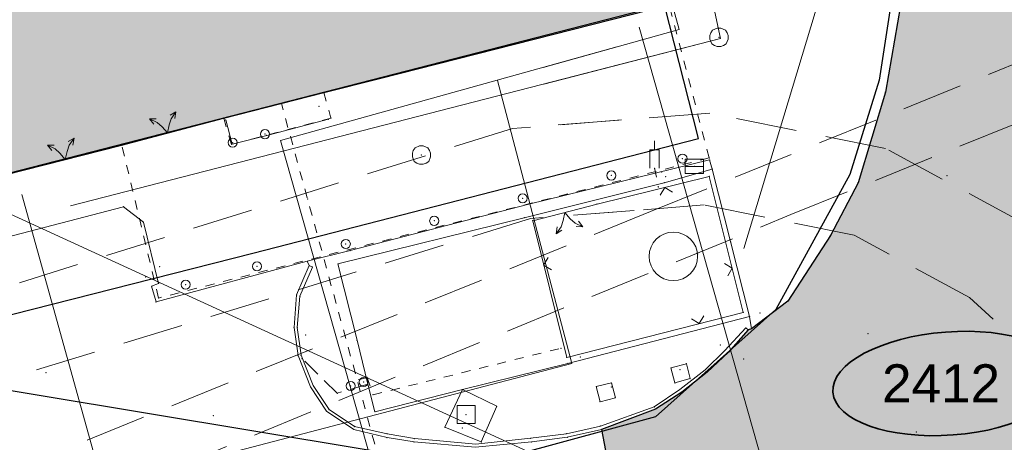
# Model space of a CAD drawing. Header units: metres. Extents: x -535942 to -530626, y -1087729 to -1086275.
# Tile 21 of 247: x -534435 to -534403, y -1086970 to -1086956. Entities that reach past the tile are written whole.
import ezdxf
from ezdxf.enums import TextEntityAlignment as Align

# ---------------------------------------------------------------- set-up
doc = ezdxf.new("R2010")
doc.units = ezdxf.units.M
for name, pattern in [('B_CARA_03', [3, 2, -1]), ('C_1', [0.6, 0.3, -0.3]), ('C_2', [0.9, 0.6, -0.3])]:
    doc.linetypes.add(name, pattern=pattern)
for name, color, linetype in [('17', 7, 'Continuous'), ('18', 7, 'Continuous'), ('2', 7, 'Continuous'), ('23', 7, 'Continuous'), ('25', 7, 'Continuous'), ('8', 7, 'Continuous'), ('_blok katastr', 7, 'Continuous'), ('_blok podklad SS', 7, 'Continuous'), ('_blok SS sítě', 7, 'Continuous'), ('_blok zaměření - nové', 7, 'Continuous'), ('AG_srafy SS budovy', 252, 'Continuous'), ('AG_srafy SS komunikace', 253, 'Continuous')]:
    doc.layers.add(name, color=color, linetype=linetype)
for name, color, linetype, lineweight in [('AG plyn', 251, 'G_POTR_632_PN', 13), ('AG slabo podzemni', 251, 'G_VED_670_PN', 13), ('AG_SS kanal_déšť', 251, 'G_POTR_626_PN', 13), ('AG_SS náhon', 251, 'B_CARA_03', 13), ('AG_SS osvětlení', 251, 'HP_04_VO', 13), ('AG_SS voda pitna', 251, 'G_POTR_616_PN', 13), ('AG_SS voda uzitkova', 251, 'G_POTR_617_PN', 13)]:
    doc.layers.add(name, color=color, linetype=linetype, lineweight=lineweight)
doc.layers.add('AG revizni oblacek', color=111, linetype='Continuous', plot=False)
doc.layers.add('AG_revizni oblacek', color=111, linetype='Continuous', plot=False)
doc.layers.add('AG_dotčená parcela', color=7, linetype='Continuous', lineweight=30, true_color=0x007f00)
doc.layers.add('BT_hranice_budov', color=7, linetype='Continuous', lineweight=30, true_color=0x007f00)
doc.layers.add('BT_hranice_parcel', color=7, linetype='Continuous', true_color=0x007f00)
doc.layers.add('BT_text_parcel', color=7, linetype='Continuous', true_color=0x007f00)
doc.layers.get('17').off()
doc.styles.add('BT_text_mapy_m', font='arial.ttf', dxfattribs={"height": 5})
doc.styles.add('ROMANS', font='romans')
doc.linetypes.add('G_POTR_616_PN', pattern='A,0.5,-1,2,-6.5,[2,hpfmlin.shx,S=1,R=0,X=0,Y=0],-6.5,2,-1,0.5', length=20)
doc.linetypes.add('G_POTR_617_PN', pattern='A,0.5,-1,2,-6.5,[1,hpfmlin.shx,S=1,R=0,X=0,Y=0],-6.5,2,-1,0.5', length=20)
doc.linetypes.add('G_POTR_626_PN', pattern='A,0.5,-1,2,-6.5,[8,hpfmlin.shx,S=1,R=0,X=0,Y=0],-6.5,2,-1,0.5', length=20)
doc.linetypes.add('G_POTR_632_PN', pattern='A,0.5,-1,2,-6.5,[13,hpfmlin.shx,S=1,R=0,X=0,Y=0],-6.5,2,-1,0.5', length=20)
doc.linetypes.add('G_VED_670_PN', pattern='A,0.5,-1,2,-6.5,[31,hpfmlin.shx,S=1,R=0,X=0,Y=0],-6.5,2,-1,0.5', length=20)
doc.linetypes.add('HP_04_VO', pattern='A,0.5,-1,2,-5,[28,hpfmlin.shx,S=1,R=0,X=0,Y=0],-0.8,["VO",ROMANS,S=1.7,R=0,X=2.75,Y=-0.8],-7,2,-1,0.5', length=19.8)

# ---------------------------------------------------------------- blocks, each defined once
blk = doc.blocks.new('_KATASTR')
at = {"layer": 'AG_dotčená parcela', "color": 3, "lineweight": 35, "true_color": 0x00ff00}
blk.add_ellipse((-534404.818, -1086968.42), major_axis=(3.834, 0.288), ratio=0.441498, dxfattribs=at)
at = {"layer": 'BT_hranice_budov', "lineweight": -3}
blk.add_lwpolyline([(-534443.09, -1086955.13), (-534443.61, -1086953.21), (-534416.87, -1086946.43), (-534414.19, -1086955.97), (-534440.78, -1086962.8), (-534440.98, -1086962.85), (-534443.09, -1086955.13)], dxfattribs=at)
at = {"layer": 'BT_hranice_parcel', "lineweight": -3}
for points in [[(-534338.12, -1086898.49), (-534383.25, -1086923.8), (-534389.49, -1086927.26), (-534399, -1086935.91), (-534403.22, -1086942.24), (-534405.72, -1086949.33), (-534407.13, -1086958.44), (-534408.09, -1086961.55), (-534410.53, -1086965.99), (-534414.49, -1086969.52), (-534420.58, -1086971.17), (-534438.35, -1086968.22), (-534436.99, -1086966.48), (-534427.74, -1086964.13), (-534413.07, -1086960.36), (-534414.19, -1086955.97)], [(-534414.19, -1086955.97), (-534440.78, -1086962.8), (-534440.57, -1086963.62), (-534453.59, -1086966.84), (-534455.75, -1086958.32), (-534443.09, -1086955.13), (-534443.61, -1086953.21), (-534416.87, -1086946.43), (-534414.19, -1086955.97)]]:
    blk.add_lwpolyline(points, dxfattribs=at)
at = {"layer": 'BT_text_parcel', "lineweight": -3, "style": 'BT_text_mapy_m'}
blk.add_text('2412', height=1.25, dxfattribs=at).set_placement((-534405.091, -1086969.039), align=Align.CENTER)
blk = doc.blocks.new('kanalizace SS')
at = {"layer": 'AG_SS kanal_déšť', "ltscale": 0.7}
for p, q in [((-534412.35, -1086957.08), (-534413.42, -1086951.96)), ((-534433.735, -1086962.574), (-534412.35, -1086957.08)), ((-534418.158, -1086958.572), (-534412.35, -1086957.08))]:
    blk.add_line(p, q, dxfattribs=at)
blk = doc.blocks.new('náhon')
at = {"layer": 'AG_SS náhon'}
for p, q in [((-534412.703, -1086959.526), (-534417.872, -1086959.93)), ((-534406.923, -1086960.692), (-534412.703, -1086959.526)), ((-534419.193, -1086960.033), (-534489.907, -1086982.153)), ((-534415.611, -1086959.753), (-534419.193, -1086960.033)), ((-534402.41, -1086963.126), (-534406.923, -1086960.692)), ((-534412.886, -1086962.55), (-534416.758, -1086962.852)), ((-534407.954, -1086963.545), (-534412.886, -1086962.55)), ((-534463.762, -1086984.929), (-534410.035, -1086962.868)), ((-534414.652, -1086962.765), (-534463.052, -1086982.394)), ((-534415.189, -1086962.729), (-534418.603, -1086962.996)), ((-534418.603, -1086962.996), (-534489.184, -1086984.613)), ((-534404.157, -1086965.593), (-534407.954, -1086963.545)), ((-534401.157, -1086968.319), (-534404.157, -1086965.593))]:
    blk.add_line(p, q, dxfattribs=at)
for points in [[(-534414.652, -1086962.765), (-534395.417, -1086954.965)], [(-534410.035, -1086962.868), (-534394.273, -1086956.492)]]:
    blk.add_lwpolyline(points, dxfattribs=at)
blk = doc.blocks.new('ss pitná voda')
at = {"layer": 'AG_SS voda pitna', "ltscale": 0.7}
blk.add_line((-534403.494, -1086977.618), (-534437.386, -1086962.082), dxfattribs=at)
blk = doc.blocks.new('ss prumyslová voda')
at = {"layer": 'AG_SS voda uzitkova', "ltscale": 0.7}
blk.add_line((-534430.015, -1086981.321), (-534435.336, -1086962.201), dxfattribs=at)
blk = doc.blocks.new('ss plyn')
at = {"layer": 'AG plyn', "color": 251, "lineweight": 15, "ltscale": 0.5}
for p, q in [((-534414.113, -1086955.331), (-534413.706, -1086956.777)), ((-534413.706, -1086956.777), (-534418.19, -1086958.024)), ((-534415.764, -1086957.349), (-534426.829, -1086960.426)), ((-534426.829, -1086960.426), (-534421.038, -1086980.88))]:
    blk.add_line(p, q, dxfattribs=at)
blk = doc.blocks.new('ss_vo')
at = {"layer": 'AG_SS osvětlení', "ltscale": 0.7}
blk.add_line((-534406.06059, -1086945.67108), (-534411.578, -1086963.982), dxfattribs=at)
blk = doc.blocks.new('ss sdělovací kabel')
at = {"layer": 'AG slabo podzemni', "ltscale": 0.7}
for p, q in [((-534415.024, -1086956.706), (-534410.472, -1086972.789)), ((-534419.68616, -1086958.45495), (-534417.24233, -1086967.76161)), ((-534417.24233, -1086967.76161), (-534430.33191, -1086971.17628))]:
    blk.add_line(p, q, dxfattribs=at)
blk = doc.blocks.new('Z58')
at = {"color": 0, "lineweight": -2}
for p, q in [((-0.45, 0.6), (-0.24, 0.42)), ((-0.45, 0.6), (-0.36, 0.39)), ((-0.45, 0.6), (-0.24, 0.54)), ((-0.24, 0.42), (-0.12, 0.24)), ((0.12, 0.24), (0.24, 0.42)), ((0.24, 0.42), (0.45, 0.6)), ((0.45, 0.6), (0.24, 0.54)), ((0.45, 0.6), (0.36, 0.39)), ((-0.12, 0.24), (0, 0)), ((0, 0), (0.12, 0.24))]:
    blk.add_line(p, q, dxfattribs=at)
blk = doc.blocks.new('Z620')
at = {"color": 0, "lineweight": -2}
for p, q in [((-0.3, 0.06), (-0.27, 0.15)), ((-0.3, -0.06), (-0.3, 0.06)), ((-0.27, 0.15), (-0.21, 0.24)), ((-0.21, 0.24), (-0.06, 0.3)), ((-0.06, 0.3), (0.06, 0.3)), ((0.06, 0.3), (0.21, 0.24)), ((0.21, 0.24), (0.27, 0.15)), ((0.27, 0.15), (0.3, 0.06)), ((0.3, 0.06), (0.3, -0.06)), ((-0.24, -0.21), (-0.3, -0.06)), ((-0.15, -0.27), (-0.24, -0.21)), ((-0.06, -0.3), (-0.15, -0.27)), ((0.06, -0.3), (-0.06, -0.3)), ((0.15, -0.27), (0.06, -0.3)), ((0.24, -0.21), (0.15, -0.27)), ((0.3, -0.06), (0.24, -0.21))]:
    blk.add_line(p, q, dxfattribs=at)
blk = doc.blocks.new('Z608')
at = {"color": 0, "lineweight": -2}
for p, q in [((0.3, 0.3), (-0.3, 0.3)), ((-0.3, 0.3), (-0.3, -0.3)), ((0.3, -0.3), (0.3, 0.3)), ((-0.3, -0.3), (0.3, -0.3))]:
    blk.add_line(p, q, dxfattribs=at)
blk = doc.blocks.new('Z38')
at = {"color": 0, "lineweight": -2}
for p, q in [((0.3, 0.24), (-0.3, 0.24)), ((-0.3, 0.24), (-0.3, -0.24)), ((-0.3, 0), (0.3, 0)), ((0.3, -0.24), (0.3, 0.24)), ((-0.3, -0.24), (0.3, -0.24))]:
    blk.add_line(p, q, dxfattribs=at)
blk = doc.blocks.new('Z212')
at = {"color": 0, "lineweight": -2}
for p, q in [((-0.21, 0.21), (0, 0)), ((0, 0), (0.21, 0.21))]:
    blk.add_line(p, q, dxfattribs=at)
blk = doc.blocks.new('Z15')
at = {"layer": '23', "color": 0, "lineweight": -2}
blk.add_circle((0, 0), 0.15, dxfattribs=at)
blk = doc.blocks.new('Z412')
at = {"color": 0, "lineweight": -2}
for p, q in [((0, 0.6), (0, 0.9)), ((-0.15, 0), (-0.15, 0.6)), ((-0.15, 0.6), (0.15, 0.6)), ((0.15, 0.6), (0.15, 0))]:
    blk.add_line(p, q, dxfattribs=at)
blk = doc.blocks.new('Zaměření - zekan')
at = {"layer": 'AG_srafy SS budovy', "transparency": 33554602}
h = blk.add_hatch(color=256, dxfattribs=at)
h.dxf.hatch_style = 1
h.paths.add_polyline_path([(-534453.325, -1086966.969), (-534443.64, -1086964.47), (-534440.42, -1086963.61), (-534440.62, -1086962.77), (-534438.161, -1086962.135), (-534435.9, -1086961.56), (-534432.06, -1086960.58), (-534428.7, -1086959.69), (-534425.4, -1086958.85), (-534423.57, -1086958.39), (-534414.04, -1086955.97), (-534414.64, -1086953.75), (-534414.91, -1086952.73), (-534415.05, -1086952.24), (-534415.31, -1086951.23), (-534416.63, -1086946.34), (-534428.91, -1086949.44), (-534437.35, -1086951.61), (-534443.56, -1086953.24), (-534443.06, -1086955.13), (-534448.34, -1086956.52), (-534449.54, -1086956.83), (-534450.23, -1086957.02), (-534451.64, -1086957.39), (-534454.12, -1086958.04), (-534454.72, -1086958.19), (-534455.72, -1086958.46), (-534455.285, -1086960.065), (-534454.35, -1086963.34), (-534454.176, -1086963.958), (-534454.137, -1086964.098), (-534454.061, -1086964.37)])
h.paths.add_polyline_path([(-534449.11, -1086987.51), (-534445.794, -1086986.657), (-534443.94, -1086986.148), (-534443.968, -1086986.042), (-534442.31, -1086985.609), (-534441.179, -1086985.314), (-534431.78, -1086982.86), (-534426.34, -1086981.45), (-534426.27, -1086981.61), (-534423.234, -1086980.828), (-534421.037, -1086980.226), (-534414.29, -1086978.5), (-534410.17, -1086977.42), (-534409.67, -1086979.54), (-534407.98, -1086979.1), (-534405.71, -1086987.99), (-534405.64, -1086987.96), (-534405.57, -1086988.16), (-534405.509, -1086988.144), (-534404.631, -1086991.451), (-534404.368, -1086992.439), (-534403.734, -1086994.828), (-534403.627, -1086995.219), (-534399.381, -1086994.059), (-534393.93, -1086992.57), (-534392.974, -1086996.329), (-534392.378, -1086998.675), (-534391.96, -1087000.32), (-534391.274, -1087003.026), (-534389.51, -1087009.99), (-534387.84, -1087016.44), (-534385.756, -1087024.283), (-534384.58, -1087028.84), (-534384.22, -1087030.49), (-534394.01, -1087033.1), (-534393.06, -1087036.8), (-534392.78, -1087038.03)])
h.paths.add_polyline_path([(-534376.66, -1086982.86), (-534371.91, -1086992.08), (-534367.61, -1087000.29), (-534367.52, -1087000.44), (-534366.9, -1087001.62), (-534367.54, -1087001.98), (-534367.737, -1087002.086), (-534371.55, -1087004.13), (-534370.982, -1087005.221), (-534369.18, -1087008.63), (-534362.31, -1087021.78), (-534361.701, -1087022.93), (-534357.45, -1087020.68), (-534357.97, -1087019.22), (-534358.37, -1087018.01), (-534358.76, -1087016.83), (-534358.99, -1087016.22), (-534359.29, -1087015.33), (-534353.16, -1087012.14), (-534339.04, -1087004.84), (-534326.38, -1086998.22), (-534319.16, -1086994.47), (-534316.78, -1086998.99), (-534313.36, -1086997.22), (-534311.16, -1086996.07), (-534306.79, -1086993.79), (-534304.55, -1086992.63), (-534299.59, -1086990.04), (-534302, -1086985.39), (-534295.73, -1086982.11), (-534295.21, -1086982.98), (-534290.74, -1086980.63), (-534289.54, -1086982.76), (-534285.689, -1086980.559), (-534286.82, -1086978.58), (-534284.28, -1086977.22), (-534283.235, -1086976.681), (-534281.191, -1086975.648), (-534277.969, -1086973.961), (-534276.84, -1086973.37), (-534273.85, -1086971.79), (-534272.96, -1086971.31), (-534269.71, -1086969.61), (-534269.14, -1086969.31), (-534256.54, -1086962.76), (-534254.34, -1086961.61), (-534242.72, -1086955.58), (-534242.78, -1086955.43), (-534237.35, -1086952.6), (-534235.21, -1086949.4), (-534239.44, -1086941.34), (-534243.24, -1086941.25), (-534248.7, -1086944.11), (-534250.27, -1086941.13), (-534250.442, -1086940.78), (-534251.11, -1086939.54), (-534251.404, -1086938.86), (-534251.692, -1086938.244), (-534253.292, -1086935.242), (-534253.68, -1086934.506), (-534255.34, -1086931.42), (-534255.99, -1086930.13), (-534256.1, -1086929.92), (-534258.1, -1086926.1), (-534260.25, -1086921.97), (-534262.07, -1086922.92), (-534262.15, -1086922.98), (-534266.77, -1086925.44), (-534269.601, -1086926.909), (-534276.25, -1086930.36), (-534283.82, -1086934.31), (-534286.48, -1086935.71), (-534290.01, -1086937.545), (-534293.027, -1086939.097), (-534298.265, -1086941.82), (-534312.71, -1086949.33), (-534312.609, -1086949.519), (-534323.27, -1086955.1), (-534323.4, -1086955.17), (-534326.4, -1086956.7), (-534326.563, -1086956.785), (-534333.51, -1086960.401), (-534334.43, -1086960.88), (-534340.99, -1086964.26), (-534348.06, -1086967.99), (-534354.88, -1086971.555), (-534355.52, -1086971.89), (-534363.33, -1086975.94), (-534365.497, -1086977.064), (-534366.701, -1086977.688), (-534369.792, -1086979.291), (-534372.79, -1086980.846), (-534373.898, -1086981.423)])
h.paths.add_polyline_path([(-534225.31, -1086925.38), (-534227.21, -1086921.67), (-534228.94, -1086918.39), (-534222.95, -1086915.33), (-534223.49, -1086914.23), (-534224.055, -1086913.14), (-534224.584, -1086912.119), (-534225.22, -1086910.92), (-534225.33, -1086910.97), (-534229.4, -1086913.05), (-534232.81, -1086914.82), (-534233.83, -1086915.32), (-534235.03, -1086915.94), (-534238.81, -1086917.9), (-534236.52, -1086922.26), (-534234.28, -1086921.14), (-534233.59, -1086922.49), (-534231.31, -1086927.09), (-534227.3, -1086934.34), (-534227.79, -1086934.6), (-534227.68, -1086935.04), (-534229.402, -1086935.906), (-534227.63, -1086939.43), (-534226.47, -1086938.84), (-534217.79, -1086934.36), (-534219.631, -1086930.881), (-534221.853, -1086932.073), (-534224.064, -1086927.94)])
h.paths.add_polyline_path([(-534218.17, -1086907.24), (-534217.95, -1086907.68), (-534217.87, -1086907.62), (-534216.61, -1086910.03), (-534216.54, -1086910.155), (-534215.04, -1086913.13), (-534214.84, -1086913.49), (-534214.58, -1086913.36), (-534211.872, -1086911.912), (-534205.614, -1086908.665), (-534200.059, -1086905.833), (-534197.021, -1086904.268), (-534200.25, -1086898), (-534206.136, -1086901.043), (-534211.994, -1086904.075)])
h.paths.add_polyline_path([(-534204.81, -1086909.35), (-534204.26, -1086910.42), (-534206.72, -1086911.82), (-534204.65, -1086915.78), (-534198.56, -1086912.7), (-534200.8, -1086908.63), (-534203.55, -1086910.02), (-534204.07, -1086908.98)])
h.paths.add_polyline_path([(-534195.75, -1086896.47), (-534199.09, -1086898.18), (-534196.17, -1086903.85), (-534195.872, -1086903.697), (-534194.67, -1086903.07), (-534192.88, -1086902.14), (-534194.66, -1086898.61), (-534195.18, -1086897.6)])
h.paths.add_polyline_path([(-534084.41, -1086796.39), (-534085.46, -1086796.99), (-534086.03, -1086797.3), (-534089.99, -1086799.53), (-534091.27, -1086800.26), (-534090.926, -1086800.878), (-534105.36, -1086808.92), (-534099.72, -1086818.96), (-534099.63, -1086819.17), (-534085.25, -1086811.1), (-534085.18, -1086811.21), (-534081.15, -1086808.94), (-534081.954, -1086801.31), (-534084.05, -1086801.531), (-534080.645, -1086800.125), (-534082.403, -1086800.125)])
edge = h.paths.add_edge_path()
edge.add_arc((-534100.213, -1086794.682), 2.831, 0, 360)
h.paths.add_polyline_path([(-534099.94, -1086778.89), (-534103.97, -1086781.3), (-534100.2, -1086787.73), (-534099.26, -1086789.35), (-534095.15, -1086786.92)])
h.paths.add_polyline_path([(-534107.32, -1086754.82), (-534114.77, -1086759.06), (-534107.17, -1086772.4), (-534104.69, -1086771), (-534100.77, -1086768.78), (-534099.767, -1086768.215)])
h.paths.add_polyline_path([(-534117.45, -1086774.96), (-534116.11, -1086777.42), (-534114.41, -1086776.46), (-534113.26, -1086775.8), (-534111.02, -1086774.53), (-534109.715, -1086773.79), (-534109.3, -1086773.55), (-534110.665, -1086771.131)])
at = {"layer": 'AG_srafy SS komunikace', "transparency": 33554516}
h = blk.add_hatch(color=256, dxfattribs=at)
h.dxf.hatch_style = 1
h.paths.add_polyline_path([(-534240.26, -1086848.01), (-534242.39, -1086848.54), (-534243.974, -1086849.136), (-534248.67, -1086851.22), (-534254.11, -1086853.75), (-534260.09, -1086856.64), (-534264.42, -1086858.86), (-534270.39, -1086862.11), (-534275.64, -1086864.95), (-534281.45, -1086868.07), (-534281.659, -1086868.183), (-534285.72, -1086869.95), (-534292.582, -1086873.477), (-534300.99, -1086878.21), (-534304.7, -1086880.03), (-534311.17, -1086883.6), (-534311.21, -1086883.69), (-534319, -1086887.9), (-534326.28, -1086891.8), (-534333.68, -1086895.85), (-534341.033, -1086899.872), (-534342.39, -1086900.59), (-534348.52, -1086904), (-534357.39, -1086909.18), (-534363.51, -1086912.76), (-534368.15, -1086915.35), (-534368.58, -1086915.38), (-534371.67, -1086917.17), (-534371.6, -1086917.36), (-534374.61, -1086918.91), (-534375.85, -1086919.55), (-534383.298, -1086923.67), (-534387.62, -1086926.167), (-534390.99, -1086928.47), (-534395.26, -1086932.19), (-534398.39, -1086935.37), (-534401.04, -1086938.71), (-534403.34, -1086942.64), (-534405.25, -1086947.26), (-534406.47, -1086948.88), (-534407.31, -1086949.26), (-534408.77, -1086950.15), (-534411.9, -1086951.42), (-534412.44, -1086951.7), (-534411.572, -1086955.25), (-534406.31, -1086953.97), (-534406.43, -1086955.99), (-534406.92, -1086958.84), (-534407.82, -1086961.82), (-534408.73, -1086963.55), (-534410.13, -1086965.71), (-534411.33, -1086966.62), (-534411.44, -1086966.66), (-534412.09, -1086967.39), (-534412.79, -1086968.05), (-534413.62, -1086968.71), (-534414.49, -1086969.26), (-534416.26, -1086969.93), (-534415.54, -1086973.73), (-534414.56, -1086973.85), (-534413.62, -1086974.05), (-534405.67, -1086972.87), (-534403.64, -1086972.67), (-534402.63, -1086972.81), (-534401.62, -1086973.13), (-534400.5, -1086973.63), (-534397.57, -1086975.25), (-534395.92, -1086976.46), (-534395, -1086977.42), (-534392.36, -1086981.04), (-534391.77, -1086982.25), (-534391.1, -1086982), (-534390.78, -1086982.85), (-534391.39, -1086983.1), (-534390.58, -1086985.29), (-534390.25, -1086986.4), (-534390.1, -1086987.69), (-534390.06, -1086988.65), (-534390.2, -1086989.8), (-534390.5, -1086990.92), (-534391.16, -1086992.45), (-534391.4, -1086992.91), (-534381.94, -1086987.31), (-534382.24, -1086986.32), (-534382.32, -1086985.31), (-534382.16, -1086984.27), (-534381.82, -1086983.34), (-534381.32, -1086982.44), (-534380.71, -1086981.63), (-534379.98, -1086980.93), (-534379.21, -1086980.3), (-534378.39, -1086979.72), (-534377.467, -1086979.211), (-534373.711, -1086977.112), (-534372.583, -1086976.508), (-534371.89, -1086976.12), (-534371.16, -1086975.66), (-534367.03, -1086973.76), (-534365.62, -1086973.12), (-534362.45, -1086971.42), (-534362.565, -1086971.198), (-534357.153, -1086968.396), (-534349.974, -1086964.676), (-534344.031, -1086961.597), (-534335.38, -1086957.063), (-534329.65, -1086954.06), (-534329.53, -1086954.31), (-534329, -1086954.29), (-534328.53, -1086954.37), (-534328.09, -1086954.52), (-534327.64, -1086954.75), (-534327.21, -1086955.13), (-534326.4, -1086956.7), (-534323.4, -1086955.17), (-534324.27, -1086953.55), (-534324.32, -1086953.03), (-534324.26, -1086952.54), (-534324.13, -1086952.05), (-534323.82, -1086951.55), (-534323.49, -1086951.1), (-534311.67, -1086944.94), (-534305.34, -1086941.6), (-534300.39, -1086939.07), (-534294.798, -1086936.104), (-534294.97, -1086935.8), (-534290.77, -1086933.636), (-534286.14, -1086931.26), (-534286.02, -1086931.42), (-534285.95, -1086931.48), (-534281.89, -1086929.385), (-534271.3, -1086923.94), (-534268.39, -1086922.44), (-534266.57, -1086921.49), (-534263.17, -1086919.71), (-534259.895, -1086918.003), (-534258.72, -1086917.39), (-534257.63, -1086916.91), (-534256.65, -1086916.73), (-534255.56, -1086916.71), (-534254.93, -1086916.98), (-534253.92, -1086917.86), (-534252.78, -1086919.28), (-534251.69, -1086920.86), (-534249.08, -1086925.78), (-534247.53, -1086928.67), (-534240.07, -1086924.81), (-534241.74, -1086921.65), (-534244.189, -1086916.906), (-534244.46, -1086916.38), (-534245.17, -1086914.8), (-534245.34, -1086913.82), (-534245.4, -1086912.79), (-534245.16, -1086911.8), (-534244.75, -1086910.85), (-534244.21, -1086909.95), (-534243.65, -1086909.23), (-534242.81, -1086908.49), (-534241.96, -1086907.93), (-534238.92, -1086906.61), (-534233.75, -1086904.35), (-534231.72, -1086903.63), (-534231.12, -1086903.38), (-534222.86, -1086899.98), (-534221.64, -1086899.45), (-534215.26, -1086896.83), (-534209.18, -1086894.35), (-534207.62, -1086893.82), (-534206.23, -1086893.48), (-534204.6, -1086893.25), (-534203.26, -1086893.19), (-534201.71, -1086893.25), (-534200.38, -1086893.427), (-534199.2, -1086893.7), (-534197.72, -1086894.19), (-534196.37, -1086894.9), (-534195.14, -1086895.82), (-534194.07, -1086896.96), (-534193.35, -1086897.92), (-534192.6, -1086899.44), (-534189.28, -1086891.78), (-534190.21, -1086891.25), (-534190.71, -1086890.67), (-534191, -1086890.06), (-534191.12, -1086889.29), (-534191.03, -1086888.49), (-534190.77, -1086887.8), (-534190.37, -1086887.08), (-534189.77, -1086886.62), (-534189.02, -1086886.35), (-534188.25, -1086886.41), (-534187.49, -1086886.8), (-534187, -1086887.35), (-534186.63, -1086888.11), (-534186.43, -1086889.03), (-534186.44, -1086889.87), (-534176.56, -1086889.35), (-534177.65, -1086886.35), (-534179.05, -1086882.57), (-534179.03, -1086882.09), (-534178.78, -1086881.7), (-534177.003, -1086880.974), (-534171.47, -1086878.73), (-534168.599, -1086877.516), (-534164.678, -1086875.911), (-534163.53, -1086875.46), (-534162.56, -1086875.05), (-534161.21, -1086874.87), (-534158.44, -1086876.72), (-534157.24, -1086876.86), (-534152.2, -1086873.32), (-534150.4, -1086872.02), (-534148.76, -1086870.34), (-534147.72, -1086869.64), (-534147.78, -1086868.94), (-534147.38, -1086868.62), (-534145.94, -1086867.86), (-534144.5, -1086867.1), (-534142.98, -1086868.83), (-534139.47, -1086866.78), (-534139.23, -1086867.11), (-534139.46, -1086867.68), (-534138.99, -1086868.33), (-534117.868, -1086863.128), (-534113.56, -1086852.87), (-534114.37, -1086851.52), (-534114.78, -1086850.57), (-534115.01, -1086849.57), (-534115.14, -1086848.49), (-534115.1, -1086846.51), (-534114.61, -1086844.2), (-534114.35, -1086844.04), (-534113.74, -1086841.96), (-534113.25, -1086840.97), (-534112.53, -1086839.04), (-534112.01, -1086837.76), (-534111.58, -1086837.05), (-534111.22, -1086836.67), (-534110.4, -1086836), (-534109.57, -1086835.59), (-534107.574, -1086834.453), (-534105.261, -1086833.135), (-534102.914, -1086831.772), (-534099.15, -1086829.58), (-534093.838, -1086826.49), (-534089.789, -1086824.133), (-534088.77, -1086823.54), (-534084.12, -1086821.01), (-534085.871, -1086817.863), (-534090.54, -1086820.46), (-534093.59, -1086822.14), (-534094.49, -1086822.57), (-534095.48, -1086822.88), (-534096.44, -1086822.95), (-534097.57, -1086822.86), (-534098.46, -1086822.57), (-534101.43, -1086820.53), (-534103.51, -1086818.2), (-534105.97, -1086814.25), (-534107.99, -1086810.23), (-534109.55, -1086807.26), (-534111.07, -1086804.41), (-534111.9, -1086802.88), (-534116.5, -1086794.06), (-534117.17, -1086792.06), (-534117.42, -1086790.69), (-534117.39, -1086789.25), (-534117.19, -1086787.5), (-534116.66, -1086785.76), (-534115.86, -1086784.28), (-534114.92, -1086782.83), (-534113.95, -1086781.82), (-534112.79, -1086780.91), (-534108.66, -1086778.44), (-534110.505, -1086775.354), (-534114.85, -1086777.87), (-534116.37, -1086778.45), (-534117.72, -1086778.78), (-534118.78, -1086778.9), (-534119.79, -1086778.87), (-534120.72, -1086778.71), (-534122.33, -1086778.24), (-534123.61, -1086777.53), (-534124.14, -1086776.51), (-534124.5, -1086775.53), (-534124.78, -1086773.93), (-534124.92, -1086772.42), (-534124.95, -1086770.88), (-534124.84, -1086769.37), (-534124.65, -1086767.87), (-534124.34, -1086766.41), (-534123.95, -1086764.94), (-534123.48, -1086763.55), (-534122.531, -1086761.319), (-534122.48, -1086761.2), (-534121.67, -1086759.91), (-534120.71, -1086758.7), (-534119.94, -1086758), (-534115.095, -1086754.803), (-534112.489, -1086753.118), (-534108.92, -1086750.81), (-534112.62, -1086746.13), (-534115.807, -1086748.182), (-534119.268, -1086750.409), (-534123.55, -1086753.29), (-534125.75, -1086754.94), (-534127.24, -1086756.26), (-534128.21, -1086757.38), (-534129.07, -1086758.68), (-534129.99, -1086760.43), (-534130.79, -1086762.3), (-534131.77, -1086765.256), (-534132.17, -1086766.67), (-534132.754, -1086769.154), (-534133.08, -1086770.92), (-534132.94, -1086773.13), (-534131.84, -1086777.78), (-534132.14, -1086777.97), (-534130.89, -1086781.58), (-534129.44, -1086783.59), (-534126.631, -1086788.645), (-534124.24, -1086793.34), (-534123.65, -1086795.82), (-534123.48, -1086797.42), (-534123.973, -1086799.534), (-534124.97, -1086801.52), (-534126.17, -1086803.45), (-534127.54, -1086804.78), (-534127.92, -1086804.75), (-534132.58, -1086807.28), (-534139.56, -1086810.01), (-534146.11, -1086812.58), (-534152.72, -1086815.14), (-534159.36, -1086817.74), (-534166.12, -1086820.4), (-534174.33, -1086823.85), (-534182.75, -1086826.87), (-534190.84, -1086831.94), (-534200.46, -1086836.84), (-534206.25, -1086839.79), (-534206.69, -1086840.05), (-534208.746, -1086841.112), (-534210.685, -1086842.126), (-534215.801, -1086844.801), (-534222.31, -1086848.04), (-534225.67, -1086849.34), (-534227.09, -1086849.34), (-534228.34, -1086849.44), (-534229.373, -1086849.268), (-534230.35, -1086849.04), (-534234.18, -1086847.95), (-534236.16, -1086847.74), (-534238.29, -1086847.76)])
h.paths.add_polyline_path([(-534391.83, -1086964.99), (-534388.99, -1086967.75), (-534389.32, -1086968.65), (-534389.03, -1086969.71), (-534388.91, -1086968.78), (-534388.57, -1086967.76), (-534388.06, -1086966.84), (-534386.87, -1086965.26), (-534384.26, -1086962.14), (-534380.15, -1086957.28), (-534377.72, -1086954.43), (-534375.258, -1086953.139), (-534377.42, -1086949), (-534378.23, -1086949.37), (-534378.17, -1086949.49), (-534379.06, -1086949.91), (-534380.6, -1086951.93), (-534380.7, -1086951.86), (-534381.58, -1086953.7), (-534381.483, -1086953.784), (-534383.82, -1086956.48), (-534386.678, -1086959.782), (-534387.92, -1086961.27), (-534389.99, -1086963.67), (-534390.75, -1086964.34), (-534391.55, -1086964.89)], flags=16)
at = {"layer": '18', "color": 252, "lineweight": 15}
for p in [(-534412.4, -1086957.04), (-534423.57, -1086958.39), (-534425.4, -1086958.85), (-534406.92, -1086958.84), (-534425.56, -1086959.31), (-534428.7, -1086959.69), (-534425.25, -1086959.73), (-534425.17, -1086959.69), (-534429.24, -1086959.83), (-534428.63, -1086959.75), (-534427.34, -1086960.22), (-534427.28, -1086960.26), (-534432.38, -1086960.66), (-534432.06, -1086960.58), (-534431.58, -1086960.45), (-534428.44, -1086960.56), (-534428.42, -1086960.55), (-534428.4, -1086960.5), (-534422.19, -1086960.91), (-534413.6, -1086961.03), (-534412.72, -1086961), (-534414.52, -1086961.34), (-534413.21, -1086961.28), (-534412.71, -1086961.07), (-534415.94, -1086961.58), (-534414.29, -1086961.46), (-534414.15, -1086961.62), (-534412.72, -1086961.61), (-534412.62, -1086961.37), (-534404.9, -1086961.59), (-534414.39, -1086961.96), (-534414.2, -1086961.82), (-534407.82, -1086961.82), (-534431.99, -1086962.61), (-534425.94, -1086962.35), (-534418.86, -1086962.33), (-534418.66, -1086962.52), (-534416.41, -1086962.52), (-534418.81, -1086962.97), (-534431.34, -1086963.12), (-534421.77, -1086963.07), (-534418.53, -1086963.07), (-534414.35, -1086963.59), (-534408.73, -1086963.55), (-534424.68, -1086963.83), (-534412.01, -1086963.77), (-534424.54, -1086964.05), (-534413.1, -1086964.16), (-534430.81, -1086964.58), (-534427.6, -1086964.57), (-534425.95, -1086964.4), (-534425.88, -1086964.54), (-534425.78, -1086964.59), (-534424.94, -1086964.49), (-534431.27, -1086964.92), (-534431.07, -1086965.22), (-534430.84, -1086965.13), (-534429.95, -1086965.17), (-534426.3, -1086965.51), (-534426.19, -1086965.55), (-534430.92, -1086965.74), (-534430.84, -1086965.61), (-534410.13, -1086965.71), (-534411.6, -1086966.08), (-534411.05, -1086966.1), (-534411.39, -1086966.22), (-534426.38, -1086966.58), (-534426.28, -1086966.58), (-534426, -1086966.83), (-534411.52, -1086966.59), (-534411.44, -1086966.66), (-534411.33, -1086966.62), (-534407.5, -1086966.78), (-534424.31, -1086967), (-534412.35, -1086967.15), (-534426.25, -1086967.5), (-534426.15, -1086967.49), (-534417.6, -1086967.26), (-534412.21, -1086967.34), (-534412.09, -1086967.39), (-534426.12, -1086967.6), (-534417.41, -1086967.56), (-534417.37, -1086967.76), (-534416.96, -1086967.55), (-534413.47, -1086967.77), (-534411.59, -1086967.62), (-534434.55, -1086968.06), (-534413.98, -1086967.91), (-534413.68, -1086967.97), (-534412.85, -1086967.97), (-534412.79, -1086968.05), (-534424.09, -1086968.37), (-534423.98, -1086968.22), (-534423.96, -1086968.44), (-534415.94, -1086968.4), (-534413.85, -1086968.4), (-534413.35, -1086968.26), (-534425.84, -1086968.53), (-534425.75, -1086968.49), (-534424.96, -1086968.74), (-534424.52, -1086968.5), (-534423.78, -1086968.79), (-534420.84, -1086968.62), (-534416.44, -1086968.52), (-534415.94, -1086968.54), (-534413.69, -1086968.62), (-534413.62, -1086968.71), (-534416.31, -1086969.02), (-534415.81, -1086968.89), (-534425.32, -1086969.33), (-534425.23, -1086969.28), (-534423.72, -1086969.35), (-534420.72, -1086969.44), (-534419.71, -1086969.17), (-534414.53, -1086969.19), (-534414.49, -1086969.26), (-534429.04, -1086969.48), (-534424.42, -1086969.93), (-534424.39, -1086969.83), (-534424.39, -1086969.84), (-534423.32, -1086970.07), (-534421.42, -1086969.86), (-534420.85, -1086969.88), (-534417.42, -1086970.07), (-534416.3, -1086969.82), (-534416.26, -1086969.93), (-534405.91, -1086970.01), (-534423.32, -1086970.2), (-534422.43, -1086970.34), (-534422.42, -1086970.23), (-534420.22, -1086970.34), (-534418.6, -1086970.22), (-534418.56, -1086970.34), (-534417.39, -1086970.19)]:
    blk.add_point(p, dxfattribs=at)
at = {"layer": '2', "color": 251, "lineweight": 15}
for p, q in [((-534423.57, -1086958.39), (-534414.04, -1086955.97)), ((-534406.43, -1086955.99), (-534406.92, -1086958.84)), ((-534425.4, -1086958.85), (-534423.57, -1086958.39)), ((-534428.7, -1086959.69), (-534425.4, -1086958.85)), ((-534406.92, -1086958.84), (-534407.82, -1086961.82)), ((-534429.24, -1086959.83), (-534428.7, -1086959.69)), ((-534431.58, -1086960.45), (-534429.24, -1086959.83)), ((-534435.9, -1086961.56), (-534432.38, -1086960.66)), ((-534432.38, -1086960.66), (-534432.06, -1086960.58)), ((-534432.06, -1086960.58), (-534431.58, -1086960.45)), ((-534418.66, -1086962.52), (-534412.71, -1086961.07)), ((-534412.62, -1086961.37), (-534412.71, -1086961.07)), ((-534412.62, -1086961.37), (-534414.2, -1086961.82)), ((-534414.2, -1086961.82), (-534418.81, -1086962.97)), ((-534407.82, -1086961.82), (-534408.73, -1086963.55)), ((-534436.92, -1086963.89), (-534431.99, -1086962.61)), ((-534431.99, -1086962.61), (-534431.34, -1086963.12)), ((-534424.54, -1086964.05), (-534418.66, -1086962.52)), ((-534418.81, -1086962.97), (-534424.94, -1086964.49)), ((-534431.34, -1086963.12), (-534430.84, -1086965.13)), ((-534408.73, -1086963.55), (-534410.13, -1086965.71)), ((-534425.95, -1086964.4), (-534424.54, -1086964.05)), ((-534430.92, -1086965.74), (-534425.95, -1086964.4)), ((-534426.3, -1086965.51), (-534425.88, -1086964.54)), ((-534425.78, -1086964.59), (-534426.19, -1086965.55)), ((-534425.95, -1086964.4), (-534425.88, -1086964.54)), ((-534425.88, -1086964.54), (-534425.78, -1086964.59)), ((-534424.31, -1086967), (-534424.94, -1086964.49)), ((-534430.84, -1086965.13), (-534431.07, -1086965.22)), ((-534431.07, -1086965.22), (-534430.92, -1086965.74)), ((-534426.38, -1086966.58), (-534426.3, -1086965.51)), ((-534426.19, -1086965.55), (-534426.28, -1086966.58)), ((-534410.13, -1086965.71), (-534411.33, -1086966.62)), ((-534411.33, -1086966.62), (-534411.39, -1086966.22)), ((-534426.25, -1086967.5), (-534426.38, -1086966.58)), ((-534426.28, -1086966.58), (-534426.15, -1086967.49)), ((-534412.21, -1086967.34), (-534411.52, -1086966.59)), ((-534411.44, -1086966.66), (-534412.09, -1086967.39)), ((-534411.44, -1086966.66), (-534411.52, -1086966.59)), ((-534411.33, -1086966.62), (-534411.44, -1086966.66)), ((-534425.84, -1086968.53), (-534426.25, -1086967.5)), ((-534426.15, -1086967.49), (-534425.75, -1086968.49)), ((-534412.85, -1086967.97), (-534412.21, -1086967.34)), ((-534412.09, -1086967.39), (-534412.79, -1086968.05)), ((-534413.98, -1086967.91), (-534413.47, -1086967.77)), ((-534413.47, -1086967.77), (-534413.35, -1086968.26)), ((-534413.85, -1086968.4), (-534413.98, -1086967.91)), ((-534413.69, -1086968.62), (-534412.85, -1086967.97)), ((-534412.79, -1086968.05), (-534413.62, -1086968.71)), ((-534416.44, -1086968.52), (-534415.94, -1086968.4)), ((-534415.94, -1086968.4), (-534415.81, -1086968.89)), ((-534413.35, -1086968.26), (-534413.85, -1086968.4)), ((-534425.32, -1086969.33), (-534425.84, -1086968.53)), ((-534425.75, -1086968.49), (-534425.23, -1086969.28)), ((-534421.42, -1086969.86), (-534420.84, -1086968.62)), ((-534419.71, -1086969.17), (-534420.84, -1086968.62)), ((-534416.31, -1086969.02), (-534416.44, -1086968.52)), ((-534414.53, -1086969.19), (-534413.69, -1086968.62)), ((-534413.62, -1086968.71), (-534414.49, -1086969.26)), ((-534415.81, -1086968.89), (-534416.31, -1086969.02)), ((-534424.42, -1086969.93), (-534425.32, -1086969.33)), ((-534425.23, -1086969.28), (-534424.39, -1086969.83)), ((-534420.22, -1086970.34), (-534419.71, -1086969.17)), ((-534416.3, -1086969.82), (-534414.53, -1086969.19)), ((-534414.49, -1086969.26), (-534416.26, -1086969.93)), ((-534423.32, -1086970.2), (-534424.42, -1086969.93)), ((-534424.39, -1086969.83), (-534423.32, -1086970.07)), ((-534423.32, -1086970.07), (-534422.42, -1086970.23)), ((-534421.42, -1086969.86), (-534420.22, -1086970.34)), ((-534417.42, -1086970.07), (-534418.6, -1086970.22)), ((-534417.42, -1086970.07), (-534416.3, -1086969.82)), ((-534416.26, -1086969.93), (-534417.39, -1086970.19)), ((-534422.43, -1086970.34), (-534423.32, -1086970.2)), ((-534420.42, -1086970.51), (-534422.43, -1086970.34)), ((-534422.42, -1086970.23), (-534420.4, -1086970.42)), ((-534418.56, -1086970.34), (-534420.42, -1086970.51)), ((-534418.6, -1086970.22), (-534420.4, -1086970.42)), ((-534417.39, -1086970.19), (-534418.56, -1086970.34))]:
    blk.add_line(p, q, dxfattribs=at)
at = {"layer": '2', "color": 251, "linetype": 'C_1', "lineweight": 15}
for p, q in [((-534412.72, -1086961), (-534414.04, -1086955.97)), ((-534425.4, -1086958.85), (-534425.17, -1086959.69)), ((-534421.03, -1086980.25), (-534426.8, -1086959.21)), ((-534428.44, -1086960.56), (-534428.7, -1086959.69)), ((-534425.17, -1086959.69), (-534428.44, -1086960.56)), ((-534430.84, -1086965.61), (-534432.06, -1086960.55)), ((-534412.72, -1086961), (-534430.84, -1086965.61)), ((-534414.52, -1086961.34), (-534414.39, -1086961.96)), ((-534423.78, -1086968.79), (-534417.6, -1086967.26)), ((-534423.98, -1086968.22), (-534424.3, -1086968.31)), ((-534423.98, -1086968.22), (-534423.78, -1086968.79))]:
    blk.add_line(p, q, dxfattribs=at)
at = {"layer": '2', "color": 252, "lineweight": 15}
blk.add_circle((-534413.9, -1086964.24), 0.797, dxfattribs=at)
at = {"layer": '23', "color": 252, "lineweight": 15}
for p, q in [((-534427.28, -1086960.26), (-534425.25, -1086959.73)), ((-534428.63, -1086959.75), (-534428.42, -1086960.55)), ((-534428.42, -1086960.55), (-534427.28, -1086960.26)), ((-534412.72, -1086961.61), (-534416.41, -1086962.52)), ((-534411.6, -1086966.08), (-534412.72, -1086961.61)), ((-534411.39, -1086966.22), (-534412.62, -1086961.37)), ((-534416.41, -1086962.52), (-534418.53, -1086963.07)), ((-534418.53, -1086963.07), (-534417.41, -1086967.56)), ((-534411.6, -1086966.08), (-534417.41, -1086967.56)), ((-534411.39, -1086966.22), (-534417.37, -1086967.76)), ((-534423.96, -1086968.44), (-534424.31, -1086967)), ((-534417.37, -1086967.76), (-534420.84, -1086968.62)), ((-534423.72, -1086969.35), (-534423.96, -1086968.44)), ((-534420.84, -1086968.62), (-534423.72, -1086969.35))]:
    blk.add_line(p, q, dxfattribs=at)
at = {"layer": '25', "color": 252, "linetype": 'C_2', "lineweight": 15}
for p, q in [((-534424.96, -1086968.74), (-534426.12, -1086967.6)), ((-534423.96, -1086968.44), (-534424.96, -1086968.74))]:
    blk.add_line(p, q, dxfattribs=at)
at = {"layer": 'AG revizni oblacek'}
blk.add_lwpolyline([(-534435.9, -1086961.56), (-534432.06, -1086960.58), (-534428.7, -1086959.69), (-534425.4, -1086958.85), (-534423.57, -1086958.39), (-534414.04, -1086955.97), (-534414.64, -1086953.75), (-534414.91, -1086952.73), (-534415.05, -1086952.24), (-534415.31, -1086951.23), (-534416.63, -1086946.34), (-534428.91, -1086949.44), (-534437.35, -1086951.61)], dxfattribs=at)
at = {"layer": 'AG_revizni oblacek'}
blk.add_lwpolyline([(-534401.04, -1086938.71), (-534403.34, -1086942.64), (-534405.25, -1086947.26), (-534406.47, -1086948.88), (-534407.31, -1086949.26), (-534408.77, -1086950.15), (-534411.9, -1086951.42), (-534412.44, -1086951.7), (-534411.572, -1086955.25), (-534406.31, -1086953.97), (-534406.43, -1086955.99), (-534406.92, -1086958.84), (-534407.82, -1086961.82), (-534408.73, -1086963.55), (-534410.13, -1086965.71), (-534411.33, -1086966.62), (-534411.44, -1086966.66), (-534412.09, -1086967.39), (-534412.79, -1086968.05), (-534413.62, -1086968.71), (-534414.49, -1086969.26), (-534416.26, -1086969.93), (-534415.54, -1086973.73)], dxfattribs=at)
at = {"layer": '17', "color": 251, "lineweight": 15}
for p in [(-534424.52, -1086968.5), (-534424.09, -1086968.37)]:
    blk.add_blockref('Z15', p, dxfattribs=at)
at = {"layer": '2', "color": 252, "lineweight": 15}
for p, rotation in [((-534430.55, -1086960.18), 14.94440000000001), ((-534433.91, -1086961.05), 14.3696)]:
    blk.add_blockref('Z58', p, dxfattribs=dict(at, rotation=rotation))
at = {"layer": '23', "color": 252, "lineweight": 15}
for name, p, rotation in [('Z212', (-534414.18, -1086961.97), 193.9), ('Z58', (-534417.47, -1086962.8), 194.5000000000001), ('Z212', (-534418.17, -1086964.53), 284.1), ('Z212', (-534411.96, -1086964.63), 104.2), ('Z212', (-534413.05, -1086966.45), 14.2)]:
    blk.add_blockref(name, p, dxfattribs=dict(at, rotation=rotation))
at = {"layer": '8', "color": 252, "lineweight": 15}
for name, p in [('Z620', (-534412.4, -1086957.04)), ('Z15', (-534428.4, -1086960.5)), ('Z15', (-534427.34, -1086960.22)), ('Z620', (-534422.19, -1086960.91)), ('Z412', (-534414.52, -1086961.34)), ('Z15', (-534413.6, -1086961.03)), ('Z38', (-534413.21, -1086961.28)), ('Z15', (-534415.94, -1086961.58)), ('Z15', (-534418.86, -1086962.33)), ('Z15', (-534421.77, -1086963.07)), ('Z15', (-534424.68, -1086963.83)), ('Z15', (-534427.6, -1086964.57)), ('Z15', (-534429.95, -1086965.17)), ('Z608', (-534420.72, -1086969.44))]:
    blk.add_blockref(name, p, dxfattribs=at)

msp = doc.modelspace()

# ---------------------------------------------------------------- block references
at = {"layer": '_blok katastr', "lineweight": -3}
msp.add_blockref('_KATASTR', (0, 0), dxfattribs=at)
at = {"layer": '_blok podklad SS'}
msp.add_blockref('náhon', (0, 0), dxfattribs=at)
at = {"layer": '_blok SS sítě'}
for name in ['kanalizace SS', 'ss_vo', 'ss pitná voda', 'ss prumyslová voda', 'ss plyn', 'ss sdělovací kabel']:
    msp.add_blockref(name, (0, 0), dxfattribs=at)
at = {"layer": '_blok zaměření - nové', "linetype": 'ByBlock'}
msp.add_blockref('Zaměření - zekan', (0, 0), dxfattribs=at)

doc.saveas('drawing.dxf')
